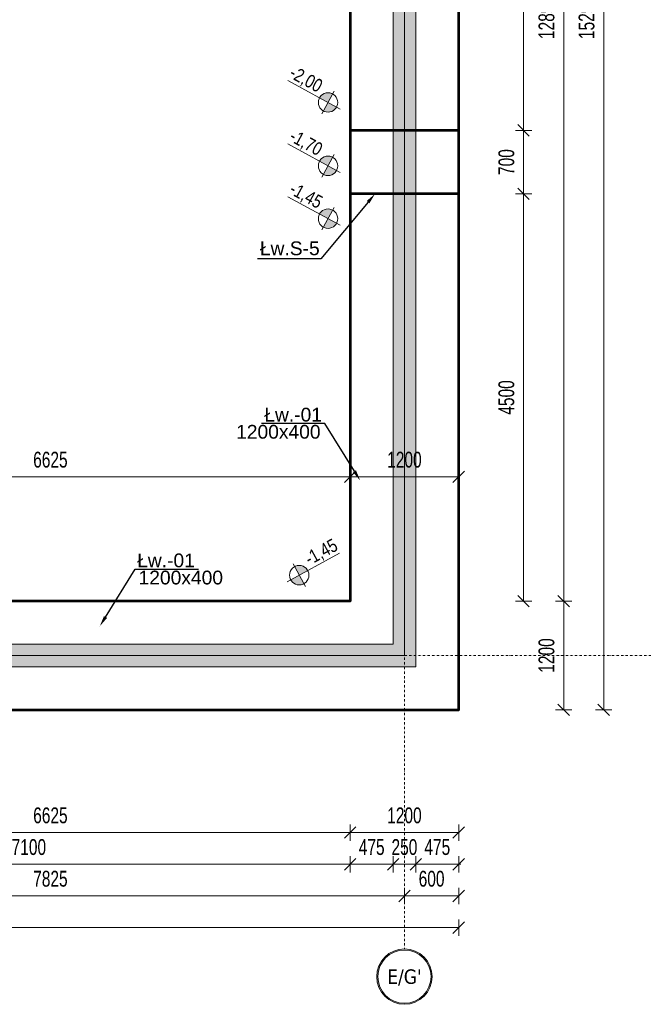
# Model space of a CAD drawing. Header units: millimetres. Extents: x -1893473 to 942156, y -568027 to 942944.
# Tile 91 of 256: x 5907 to 12810, y -259166 to -248290. Entities that reach past the tile are written whole.
import ezdxf
from ezdxf import colors
from ezdxf.entities.mleader import LeaderData, LeaderLine
from ezdxf.enums import TextEntityAlignment as Align
from ezdxf.math import Vec2, Vec3

# ---------------------------------------------------------------- set-up
doc = ezdxf.new("R2010")
doc.units = ezdxf.units.MM
doc.header["$LTSCALE"] = 0.2
doc.linetypes.add('DASHDOT', pattern=[25.4, 12.7, -6.35, 0, -6.35])
doc.layers.get('0').update_dxf_attribs({"lineweight": 0})
for name, color, linetype, lineweight in [('!! 0_Osie', 1, 'DASHDOT', 13), ('0-osie-tx', 66, 'Continuous', 9), ('_OSIE_WYS', 142, 'Continuous', 9), ('P-Linia1', 3, 'Continuous', 53), ('P-Opis', 1, 'Continuous', 9), ('P-Opis fundamenty', 193, 'Continuous', 9), ('P-Osie', 1, 'DASHDOT', 18), ('P-Szraf - Ściana żelbetowa', 54, 'Continuous', 0), ('P-Wymiar', 142, 'Continuous', 9), ('P-Ściana żelbetowa', 50, 'Continuous', 30)]:
    doc.layers.add(name, color=color, linetype=linetype, lineweight=lineweight)
doc.layers.add('P-Linia1a', color=7, linetype='Continuous', lineweight=53, true_color=0x008ab8)
doc.styles.add('_Fd Opis', font='arial.ttf')
doc.styles.add('ROMANS', font='arial.ttf', dxfattribs={"width": 0.7})
doc.styles.get("Standard").update_dxf_attribs({"font": 'arial.ttf', "height": 25})
doc.styles.add('TAHOMA', font='tahoma.ttf')
doc.dimstyles.new('A100', dxfattribs={"dimscale": 100, "dimtxt": 1.75, "dimasz": 0.05, "dimexe": 0, "dimexo": 0, "dimgap": 1, "dimtad": 1, "dimdec": 0, "dimrnd": 1, "dimdsep": 46, "dimtxsty": 'ROMANS', "dimblk": '[[[[[[[[', "dimcen": 2, "dimdle": 2, "dimse1": 1, "dimse2": 1, "dimclrd": 256, "dimclrt": 1, "dimadec": 0, "dimazin": 0, "dimtfac": 1, "dimtdec": 0, "dimtix": 1, "dimtmove": 2, "dimatfit": 3, "dimldrblk": '[[[[[[[[', "dimfxl": 1, "dimtvp": 0.6, "dimtolj": 1, "dimlwd": 9, "dimarcsym": 0})

# ---------------------------------------------------------------- blocks, each defined once
blk = doc.blocks.new('*U12')
h = blk.add_hatch(color=256)
edge = h.paths.add_edge_path()
edge.add_arc((0, 0), 30.6, 0, 360)
edge = h.paths.add_edge_path(flags=17)
edge.add_arc((0, 0), 29.4, 0, 360)
for radius in [30.6, 29.4]:
    blk.add_circle((0, 0), radius)
at = {"style": 'TAHOMA', "flags": 8}
blk.add_attdef('ANSICHTSNUMMER', text='', height=16, dxfattribs=at).set_placement((0, 0), align=Align.MIDDLE_CENTER)
blk = doc.blocks.new('BLOK OSI')
at = {"layer": 'P-Osie'}
for points in [[(54572.7, -198088.6), (54572.7, -199870.8)], [(52022.7, -199547.1), (55017, -199547.1)]]:
    blk.add_lwpolyline(points, dxfattribs=at)
at = {"layer": '0-osie-tx'}
ref = blk.add_blockref('*U12', (54572.7, -199901.8), dxfattribs=dict(at, rotation=180))
ref.add_attrib('ANSICHTSNUMMER', "E/G'", dxfattribs={"layer": '0', "height": 16, "style": 'TAHOMA', "flags": 8}).set_placement((54572.7, -199901.8), align=Align.MIDDLE_CENTER)
blk = doc.blocks.new('A$C798F0764')
at = {"layer": 'P-Opis'}
h = blk.add_hatch(color=1, dxfattribs=at)
h.dxf.hatch_style = 1
h.paths.add_polyline_path([(87, -43), (-30, -160, 0.414214), (204, -160)])
h.paths.add_polyline_path([(-30, 74), (87, -43), (204, 74, 0.414214)])
at = {"layer": 'P-Opis', "color": 1}
for p, q in [((-80, -210), (636, 506)), ((-68, 111), (241, -198))]:
    blk.add_line(p, q, dxfattribs=at)
blk.add_circle((87, -43), 165, dxfattribs=at)
blk = doc.blocks.new('[[[[[[[[')
at = {"layer": 'P-Wymiar'}
for p, q in [((-12.7, -12.7), (12.7, 12.7)), ((0, 0), (-4.6, 0)), ((0, 18), (0, -18))]:
    blk.add_line(p, q, dxfattribs=at)
blk = doc.blocks.new('*D4165')
at = {"layer": 'DEFPOINTS', "color": 0, "transparency": 16777216}
for p in [(-43951, -248490), (10759, -248490), (10759, -258319)]:
    blk.add_point(p, dxfattribs=at)
at = {"layer": 'P-Wymiar', "lineweight": 9, "transparency": 16777216}
blk.add_line((-43946, -258319), (10754, -258319), dxfattribs=at)
at = {"layer": 'P-Wymiar', "lineweight": 9, "transparency": 16777216, "xscale": 5, "yscale": 5, "zscale": 5, "rotation": 180}
blk.add_blockref('[[[[[[[[', (-43951, -258319), dxfattribs=at)
at = {"layer": 'P-Wymiar', "lineweight": 9, "transparency": 16777216, "xscale": 5, "yscale": 5, "zscale": 5}
blk.add_blockref('[[[[[[[[', (10759, -258319), dxfattribs=at)
at = {"layer": 'P-Wymiar', "color": 1, "transparency": 16777216, "insert": (-16596, -258130), "char_height": 175, "attachment_point": 5, "style": 'ROMANS'}
blk.add_mtext('\\A1;54710', dxfattribs=at)
blk = doc.blocks.new('*D4175')
at = {"layer": 'DEFPOINTS', "color": 0, "transparency": 16777216}
for p in [(2334, -252962), (10159, -252962), (10159, -257969)]:
    blk.add_point(p, dxfattribs=at)
at = {"layer": 'P-Wymiar', "lineweight": 9, "transparency": 16777216}
blk.add_line((2339, -257969), (10154, -257969), dxfattribs=at)
at = {"layer": 'P-Wymiar', "lineweight": 9, "transparency": 16777216, "xscale": 5, "yscale": 5, "zscale": 5, "rotation": 180}
blk.add_blockref('[[[[[[[[', (2334, -257969), dxfattribs=at)
at = {"layer": 'P-Wymiar', "lineweight": 9, "transparency": 16777216, "xscale": 5, "yscale": 5, "zscale": 5}
blk.add_blockref('[[[[[[[[', (10159, -257969), dxfattribs=at)
at = {"layer": 'P-Wymiar', "color": 1, "transparency": 16777216, "insert": (6247, -257780), "char_height": 175, "attachment_point": 5, "style": 'ROMANS'}
blk.add_mtext('\\A1;7825', dxfattribs=at)
blk = doc.blocks.new('*D4176')
at = {"layer": 'DEFPOINTS', "color": 0, "transparency": 16777216}
for p in [(10759, -252231), (10159, -252962), (10759, -257969)]:
    blk.add_point(p, dxfattribs=at)
at = {"layer": 'P-Wymiar', "lineweight": 9, "transparency": 16777216}
blk.add_line((10164, -257969), (10754, -257969), dxfattribs=at)
at = {"layer": 'P-Wymiar', "lineweight": 9, "transparency": 16777216, "xscale": 5, "yscale": 5, "zscale": 5, "rotation": 180}
blk.add_blockref('[[[[[[[[', (10159, -257969), dxfattribs=at)
at = {"layer": 'P-Wymiar', "lineweight": 9, "transparency": 16777216, "xscale": 5, "yscale": 5, "zscale": 5}
blk.add_blockref('[[[[[[[[', (10759, -257969), dxfattribs=at)
at = {"layer": 'P-Wymiar', "color": 1, "transparency": 16777216, "insert": (10459, -257780), "char_height": 175, "attachment_point": 5, "style": 'ROMANS'}
blk.add_mtext('\\A1;600', dxfattribs=at)
blk = doc.blocks.new('*D4188')
at = {"layer": 'DEFPOINTS', "color": 0, "transparency": 16777216}
for p in [(9559, -251469), (2459, -251944), (9559, -257619)]:
    blk.add_point(p, dxfattribs=at)
at = {"layer": 'P-Wymiar', "lineweight": 9, "transparency": 16777216}
blk.add_line((2464, -257619), (9554, -257619), dxfattribs=at)
at = {"layer": 'P-Wymiar', "lineweight": 9, "transparency": 16777216, "xscale": 5, "yscale": 5, "zscale": 5, "rotation": 180}
blk.add_blockref('[[[[[[[[', (2459, -257619), dxfattribs=at)
at = {"layer": 'P-Wymiar', "lineweight": 9, "transparency": 16777216, "xscale": 5, "yscale": 5, "zscale": 5}
blk.add_blockref('[[[[[[[[', (9559, -257619), dxfattribs=at)
at = {"layer": 'P-Wymiar', "color": 1, "transparency": 16777216, "insert": (6009, -257430), "char_height": 175, "attachment_point": 5, "style": 'ROMANS'}
blk.add_mtext('\\A1;7100', dxfattribs=at)
blk = doc.blocks.new('*D4189')
at = {"layer": 'DEFPOINTS', "color": 0, "transparency": 16777216}
for p in [(10034, -251944), (10284, -252194), (10284, -257619)]:
    blk.add_point(p, dxfattribs=at)
at = {"layer": 'P-Wymiar', "lineweight": 9, "transparency": 16777216}
for p, q in [((10029, -257619), (10024, -257619)), ((10034, -257619), (10284, -257619)), ((10289, -257619), (10294, -257619))]:
    blk.add_line(p, q, dxfattribs=at)
at = {"layer": 'P-Wymiar', "lineweight": 9, "transparency": 16777216, "xscale": 5, "yscale": 5, "zscale": 5}
blk.add_blockref('[[[[[[[[', (10034, -257619), dxfattribs=at)
at = {"layer": 'P-Wymiar', "lineweight": 9, "transparency": 16777216, "xscale": 5, "yscale": 5, "zscale": 5, "rotation": 180}
blk.add_blockref('[[[[[[[[', (10284, -257619), dxfattribs=at)
at = {"layer": 'P-Wymiar', "color": 1, "transparency": 16777216, "insert": (10159, -257430), "char_height": 175, "attachment_point": 5, "style": 'ROMANS'}
blk.add_mtext('\\A1;250', dxfattribs=at)
blk = doc.blocks.new('*D4190')
at = {"layer": 'DEFPOINTS', "color": 0, "transparency": 16777216}
for p in [(10284, -252194), (10759, -252669), (10759, -257619)]:
    blk.add_point(p, dxfattribs=at)
at = {"layer": 'P-Wymiar', "lineweight": 9, "transparency": 16777216}
for p, q in [((10279, -257619), (10274, -257619)), ((10284, -257619), (10759, -257619)), ((10764, -257619), (10769, -257619))]:
    blk.add_line(p, q, dxfattribs=at)
at = {"layer": 'P-Wymiar', "lineweight": 9, "transparency": 16777216, "xscale": 5, "yscale": 5, "zscale": 5}
blk.add_blockref('[[[[[[[[', (10284, -257619), dxfattribs=at)
at = {"layer": 'P-Wymiar', "lineweight": 9, "transparency": 16777216, "xscale": 5, "yscale": 5, "zscale": 5, "rotation": 180}
blk.add_blockref('[[[[[[[[', (10759, -257619), dxfattribs=at)
at = {"layer": 'P-Wymiar', "color": 1, "transparency": 16777216, "insert": (10522, -257430), "char_height": 175, "attachment_point": 5, "style": 'ROMANS'}
blk.add_mtext('\\A1;475', dxfattribs=at)
blk = doc.blocks.new('*D4191')
at = {"layer": 'DEFPOINTS', "color": 0, "transparency": 16777216}
for p in [(9559, -251469), (10034, -251944), (10034, -257619)]:
    blk.add_point(p, dxfattribs=at)
at = {"layer": 'P-Wymiar', "lineweight": 9, "transparency": 16777216}
for p, q in [((9554, -257619), (9549, -257619)), ((9559, -257619), (10034, -257619)), ((10039, -257619), (10044, -257619))]:
    blk.add_line(p, q, dxfattribs=at)
at = {"layer": 'P-Wymiar', "lineweight": 9, "transparency": 16777216, "xscale": 5, "yscale": 5, "zscale": 5}
blk.add_blockref('[[[[[[[[', (9559, -257619), dxfattribs=at)
at = {"layer": 'P-Wymiar', "lineweight": 9, "transparency": 16777216, "xscale": 5, "yscale": 5, "zscale": 5, "rotation": 180}
blk.add_blockref('[[[[[[[[', (10034, -257619), dxfattribs=at)
at = {"layer": 'P-Wymiar', "color": 1, "transparency": 16777216, "insert": (9797, -257430), "char_height": 175, "attachment_point": 5, "style": 'ROMANS'}
blk.add_mtext('\\A1;475', dxfattribs=at)
blk = doc.blocks.new('*D4192')
at = {"layer": 'DEFPOINTS', "color": 0, "transparency": 16777216}
for p in [(-7143, -198608), (19183, -198608), (7247, -255913)]:
    blk.add_point(p, dxfattribs=at)
at = {"layer": 'P-Wymiar', "lineweight": 9, "transparency": 16777216}
blk.add_line((19183, -255908), (19183, -198613), dxfattribs=at)
at = {"layer": 'P-Wymiar', "lineweight": 9, "transparency": 16777216, "xscale": 5, "yscale": 5, "zscale": 5}
for p, rotation in [((19183, -198608), 90), ((19183, -255913), 270)]:
    blk.add_blockref('[[[[[[[[', p, dxfattribs=dict(at, rotation=rotation))
at = {"layer": 'P-Wymiar', "color": 1, "transparency": 16777216, "insert": (18994, -227261), "char_height": 175, "attachment_point": 5, "rotation": 90, "style": 'ROMANS'}
blk.add_mtext('\\A1;57305', dxfattribs=at)
blk = doc.blocks.new('*D4193')
at = {"layer": 'DEFPOINTS', "color": 0, "transparency": 16777216}
for p in [(6647, -255313), (18833, -255313), (6647, -255913)]:
    blk.add_point(p, dxfattribs=at)
at = {"layer": 'P-Wymiar', "lineweight": 9, "transparency": 16777216}
blk.add_line((18833, -255908), (18833, -255318), dxfattribs=at)
at = {"layer": 'P-Wymiar', "lineweight": 9, "transparency": 16777216, "xscale": 5, "yscale": 5, "zscale": 5}
for p, rotation in [((18833, -255313), 90), ((18833, -255913), 270)]:
    blk.add_blockref('[[[[[[[[', p, dxfattribs=dict(at, rotation=rotation))
at = {"layer": 'P-Wymiar', "color": 1, "transparency": 16777216, "insert": (18644, -255613), "char_height": 175, "attachment_point": 5, "rotation": 90, "style": 'ROMANS'}
blk.add_mtext('\\A1;600', dxfattribs=at)
blk = doc.blocks.new('*D4194')
at = {"layer": 'DEFPOINTS', "color": 0, "transparency": 16777216}
for p in [(6647, -241233), (18833, -241233), (6647, -255313)]:
    blk.add_point(p, dxfattribs=at)
at = {"layer": 'P-Wymiar', "lineweight": 9, "transparency": 16777216}
blk.add_line((18833, -255308), (18833, -241238), dxfattribs=at)
at = {"layer": 'P-Wymiar', "lineweight": 9, "transparency": 16777216, "xscale": 5, "yscale": 5, "zscale": 5}
for p, rotation in [((18833, -241233), 90), ((18833, -255313), 270)]:
    blk.add_blockref('[[[[[[[[', p, dxfattribs=dict(at, rotation=rotation))
at = {"layer": 'P-Wymiar', "color": 1, "transparency": 16777216, "insert": (18644, -248273), "char_height": 175, "attachment_point": 5, "rotation": 90, "style": 'ROMANS'}
blk.add_mtext('\\A1;14080', dxfattribs=at)
blk = doc.blocks.new('*D4206')
at = {"layer": 'DEFPOINTS', "color": 0, "transparency": 16777216}
for p in [(6647, -255438), (18483, -255438), (6647, -255913)]:
    blk.add_point(p, dxfattribs=at)
at = {"layer": 'P-Wymiar', "lineweight": 9, "transparency": 16777216}
blk.add_line((18483, -255908), (18483, -255443), dxfattribs=at)
at = {"layer": 'P-Wymiar', "lineweight": 9, "transparency": 16777216, "xscale": 5, "yscale": 5, "zscale": 5}
for p, rotation in [((18483, -255438), 90), ((18483, -255913), 270)]:
    blk.add_blockref('[[[[[[[[', p, dxfattribs=dict(at, rotation=rotation))
at = {"layer": 'P-Wymiar', "color": 1, "transparency": 16777216, "insert": (18294, -255676), "char_height": 175, "attachment_point": 5, "rotation": 90, "style": 'ROMANS'}
blk.add_mtext('\\A1;475', dxfattribs=at)
blk = doc.blocks.new('*D4207')
at = {"layer": 'DEFPOINTS', "color": 0, "transparency": 16777216}
for p in [(6522, -255188), (18483, -255188), (6647, -255438)]:
    blk.add_point(p, dxfattribs=at)
at = {"layer": 'P-Wymiar', "lineweight": 9, "transparency": 16777216}
for p, q in [((18483, -255183), (18483, -255178)), ((18483, -255438), (18483, -255188)), ((18483, -255443), (18483, -255448))]:
    blk.add_line(p, q, dxfattribs=at)
at = {"layer": 'P-Wymiar', "lineweight": 9, "transparency": 16777216, "xscale": 5, "yscale": 5, "zscale": 5}
for p, rotation in [((18483, -255188), 270), ((18483, -255438), 90)]:
    blk.add_blockref('[[[[[[[[', p, dxfattribs=dict(at, rotation=rotation))
at = {"layer": 'P-Wymiar', "color": 1, "transparency": 16777216, "insert": (18294, -255313), "char_height": 175, "attachment_point": 5, "rotation": 90, "style": 'ROMANS'}
blk.add_mtext('\\A1;250', dxfattribs=at)
blk = doc.blocks.new('*D4208')
at = {"layer": 'DEFPOINTS', "color": 0, "transparency": 16777216}
for p in [(6047, -254713), (18483, -254713), (6522, -255188)]:
    blk.add_point(p, dxfattribs=at)
at = {"layer": 'P-Wymiar', "lineweight": 9, "transparency": 16777216}
for p, q in [((18483, -254708), (18483, -254703)), ((18483, -255188), (18483, -254713)), ((18483, -255193), (18483, -255198))]:
    blk.add_line(p, q, dxfattribs=at)
at = {"layer": 'P-Wymiar', "lineweight": 9, "transparency": 16777216, "xscale": 5, "yscale": 5, "zscale": 5}
for p, rotation in [((18483, -254713), 270), ((18483, -255188), 90)]:
    blk.add_blockref('[[[[[[[[', p, dxfattribs=dict(at, rotation=rotation))
at = {"layer": 'P-Wymiar', "color": 1, "transparency": 16777216, "insert": (18294, -254951), "char_height": 175, "attachment_point": 5, "rotation": 90, "style": 'ROMANS'}
blk.add_mtext('\\A1;475', dxfattribs=at)
blk = doc.blocks.new('*D4209')
at = {"layer": 'DEFPOINTS', "color": 0, "transparency": 16777216}
for p in [(10034, -245208), (18483, -245208), (6047, -254713)]:
    blk.add_point(p, dxfattribs=at)
at = {"layer": 'P-Wymiar', "lineweight": 9, "transparency": 16777216}
blk.add_line((18483, -254708), (18483, -245213), dxfattribs=at)
at = {"layer": 'P-Wymiar', "lineweight": 9, "transparency": 16777216, "xscale": 5, "yscale": 5, "zscale": 5}
for p, rotation in [((18483, -245208), 90), ((18483, -254713), 270)]:
    blk.add_blockref('[[[[[[[[', p, dxfattribs=dict(at, rotation=rotation))
at = {"layer": 'P-Wymiar', "color": 1, "transparency": 16777216, "insert": (18294, -249961), "char_height": 175, "attachment_point": 5, "rotation": 90, "style": 'ROMANS'}
blk.add_mtext('\\A1;9505', dxfattribs=at)
blk = doc.blocks.new('*D4248')
at = {"layer": 'DEFPOINTS', "color": 0, "transparency": 16777216}
for p in [(2934, -253340), (9559, -253340), (9559, -253340)]:
    blk.add_point(p, dxfattribs=at)
at = {"layer": 'P-Wymiar', "lineweight": 9, "transparency": 16777216}
blk.add_line((2939, -253340), (9554, -253340), dxfattribs=at)
at = {"layer": 'P-Wymiar', "lineweight": 9, "transparency": 16777216, "xscale": 5, "yscale": 5, "zscale": 5, "rotation": 180}
blk.add_blockref('[[[[[[[[', (2934, -253340), dxfattribs=at)
at = {"layer": 'P-Wymiar', "lineweight": 9, "transparency": 16777216, "xscale": 5, "yscale": 5, "zscale": 5}
blk.add_blockref('[[[[[[[[', (9559, -253340), dxfattribs=at)
at = {"layer": 'P-Wymiar', "color": 1, "transparency": 16777216, "insert": (6247, -253151), "char_height": 175, "attachment_point": 5, "style": 'ROMANS'}
blk.add_mtext('\\A1;6625', dxfattribs=at)
blk = doc.blocks.new('*D4249')
at = {"layer": 'DEFPOINTS', "color": 0, "transparency": 16777216}
for p in [(9559, -253340), (10759, -253340), (10759, -253340)]:
    blk.add_point(p, dxfattribs=at)
at = {"layer": 'P-Wymiar', "lineweight": 9, "transparency": 16777216}
blk.add_line((9564, -253340), (10754, -253340), dxfattribs=at)
at = {"layer": 'P-Wymiar', "lineweight": 9, "transparency": 16777216, "xscale": 5, "yscale": 5, "zscale": 5, "rotation": 180}
blk.add_blockref('[[[[[[[[', (9559, -253340), dxfattribs=at)
at = {"layer": 'P-Wymiar', "lineweight": 9, "transparency": 16777216, "xscale": 5, "yscale": 5, "zscale": 5}
blk.add_blockref('[[[[[[[[', (10759, -253340), dxfattribs=at)
at = {"layer": 'P-Wymiar', "color": 1, "transparency": 16777216, "insert": (10159, -253151), "char_height": 175, "attachment_point": 5, "style": 'ROMANS'}
blk.add_mtext('\\A1;1200', dxfattribs=at)
blk = doc.blocks.new('*D4292')
at = {"layer": 'DEFPOINTS', "color": 0, "transparency": 16777216}
for p in [(9559, -254713), (10759, -254713), (10759, -257269)]:
    blk.add_point(p, dxfattribs=at)
at = {"layer": 'P-Wymiar', "lineweight": 9, "transparency": 16777216}
blk.add_line((9564, -257269), (10754, -257269), dxfattribs=at)
at = {"layer": 'P-Wymiar', "lineweight": 9, "transparency": 16777216, "xscale": 5, "yscale": 5, "zscale": 5, "rotation": 180}
blk.add_blockref('[[[[[[[[', (9559, -257269), dxfattribs=at)
at = {"layer": 'P-Wymiar', "lineweight": 9, "transparency": 16777216, "xscale": 5, "yscale": 5, "zscale": 5}
blk.add_blockref('[[[[[[[[', (10759, -257269), dxfattribs=at)
at = {"layer": 'P-Wymiar', "color": 1, "transparency": 16777216, "insert": (10159, -257080), "char_height": 175, "attachment_point": 5, "style": 'ROMANS'}
blk.add_mtext('\\A1;1200', dxfattribs=at)
blk = doc.blocks.new('*D5623')
at = {"layer": 'DEFPOINTS', "color": 0, "transparency": 16777216}
for p in [(8950, -254713), (11919, -254713), (8950, -255913)]:
    blk.add_point(p, dxfattribs=at)
at = {"layer": 'P-Wymiar', "lineweight": 9, "transparency": 16777216}
blk.add_line((11919, -255908), (11919, -254718), dxfattribs=at)
at = {"layer": 'P-Wymiar', "lineweight": 9, "transparency": 16777216, "xscale": 5, "yscale": 5, "zscale": 5}
for p, rotation in [((11919, -254713), 90), ((11919, -255913), 270)]:
    blk.add_blockref('[[[[[[[[', p, dxfattribs=dict(at, rotation=rotation))
at = {"layer": 'P-Wymiar', "color": 1, "transparency": 16777216, "insert": (11729, -255313), "char_height": 175, "attachment_point": 5, "rotation": 90, "style": 'ROMANS'}
blk.add_mtext('\\A1;1200', dxfattribs=at)
blk = doc.blocks.new('*D5624')
at = {"layer": 'DEFPOINTS', "color": 0, "transparency": 16777216}
for p in [(8644, -241818), (11919, -241818), (8950, -254713)]:
    blk.add_point(p, dxfattribs=at)
at = {"layer": 'P-Wymiar', "lineweight": 9, "transparency": 16777216}
blk.add_line((11919, -254708), (11919, -241823), dxfattribs=at)
at = {"layer": 'P-Wymiar', "lineweight": 9, "transparency": 16777216, "xscale": 5, "yscale": 5, "zscale": 5}
for p, rotation in [((11919, -241818), 90), ((11919, -254713), 270)]:
    blk.add_blockref('[[[[[[[[', p, dxfattribs=dict(at, rotation=rotation))
at = {"layer": 'P-Wymiar', "color": 1, "transparency": 16777216, "insert": (11729, -248266), "char_height": 175, "attachment_point": 5, "rotation": 90, "style": 'ROMANS'}
blk.add_mtext('\\A1;12895', dxfattribs=at)
blk = doc.blocks.new('*D5626')
at = {"layer": 'DEFPOINTS', "color": 0, "transparency": 16777216}
for p in [(10759, -240618), (12361, -240618), (10759, -255913)]:
    blk.add_point(p, dxfattribs=at)
at = {"layer": 'P-Wymiar', "lineweight": 9, "transparency": 16777216}
blk.add_line((12361, -255908), (12361, -240623), dxfattribs=at)
at = {"layer": 'P-Wymiar', "lineweight": 9, "transparency": 16777216, "xscale": 5, "yscale": 5, "zscale": 5}
for p, rotation in [((12361, -240618), 90), ((12361, -255913), 270)]:
    blk.add_blockref('[[[[[[[[', p, dxfattribs=dict(at, rotation=rotation))
at = {"layer": 'P-Wymiar', "color": 1, "transparency": 16777216, "insert": (12172, -248266), "char_height": 175, "attachment_point": 5, "rotation": 90, "style": 'ROMANS'}
blk.add_mtext('\\A1;15295', dxfattribs=at)
blk = doc.blocks.new('*D5627')
at = {"layer": 'DEFPOINTS', "color": 0, "transparency": 16777216}
for p in [(9559, -241818), (9559, -249513), (11475, -249513)]:
    blk.add_point(p, dxfattribs=at)
at = {"layer": 'P-Wymiar', "lineweight": 9, "transparency": 16777216}
blk.add_line((11475, -241823), (11475, -249508), dxfattribs=at)
at = {"layer": 'P-Wymiar', "lineweight": 9, "transparency": 16777216, "xscale": 5, "yscale": 5, "zscale": 5}
for p, rotation in [((11475, -241818), 90), ((11475, -249513), 270)]:
    blk.add_blockref('[[[[[[[[', p, dxfattribs=dict(at, rotation=rotation))
at = {"layer": 'P-Wymiar', "color": 1, "transparency": 16777216, "insert": (11286, -245666), "char_height": 175, "attachment_point": 5, "rotation": 90, "style": 'ROMANS'}
blk.add_mtext('\\A1;7695', dxfattribs=at)
blk = doc.blocks.new('*D5628')
at = {"layer": 'DEFPOINTS', "color": 0, "transparency": 16777216}
for p in [(9559, -249513), (10759, -250213), (11475, -250213)]:
    blk.add_point(p, dxfattribs=at)
at = {"layer": 'P-Wymiar', "lineweight": 9, "transparency": 16777216}
blk.add_line((11475, -249518), (11475, -250208), dxfattribs=at)
at = {"layer": 'P-Wymiar', "lineweight": 9, "transparency": 16777216, "xscale": 5, "yscale": 5, "zscale": 5}
for p, rotation in [((11475, -249513), 90), ((11475, -250213), 270)]:
    blk.add_blockref('[[[[[[[[', p, dxfattribs=dict(at, rotation=rotation))
at = {"layer": 'P-Wymiar', "color": 1, "transparency": 16777216, "insert": (11286, -249863), "char_height": 175, "attachment_point": 5, "rotation": 90, "style": 'ROMANS'}
blk.add_mtext('\\A1;700', dxfattribs=at)
blk = doc.blocks.new('*D5629')
at = {"layer": 'DEFPOINTS', "color": 0, "transparency": 16777216}
for p in [(10759, -250213), (9559, -254713), (11475, -254713)]:
    blk.add_point(p, dxfattribs=at)
at = {"layer": 'P-Wymiar', "lineweight": 9, "transparency": 16777216}
blk.add_line((11475, -250218), (11475, -254708), dxfattribs=at)
at = {"layer": 'P-Wymiar', "lineweight": 9, "transparency": 16777216, "xscale": 5, "yscale": 5, "zscale": 5}
for p, rotation in [((11475, -250213), 90), ((11475, -254713), 270)]:
    blk.add_blockref('[[[[[[[[', p, dxfattribs=dict(at, rotation=rotation))
at = {"layer": 'P-Wymiar', "color": 1, "transparency": 16777216, "insert": (11286, -252463), "char_height": 175, "attachment_point": 5, "rotation": 90, "style": 'ROMANS'}
blk.add_mtext('\\A1;4500', dxfattribs=at)
blk = doc.blocks.new('*D5653')
at = {"layer": 'DEFPOINTS', "color": 0, "transparency": 16777216}
for p in [(2934, -254713), (9559, -254713), (9559, -257269)]:
    blk.add_point(p, dxfattribs=at)
at = {"layer": 'P-Wymiar', "lineweight": 9, "transparency": 16777216}
blk.add_line((2939, -257269), (9554, -257269), dxfattribs=at)
at = {"layer": 'P-Wymiar', "lineweight": 9, "transparency": 16777216, "xscale": 5, "yscale": 5, "zscale": 5, "rotation": 180}
blk.add_blockref('[[[[[[[[', (2934, -257269), dxfattribs=at)
at = {"layer": 'P-Wymiar', "lineweight": 9, "transparency": 16777216, "xscale": 5, "yscale": 5, "zscale": 5}
blk.add_blockref('[[[[[[[[', (9559, -257269), dxfattribs=at)
at = {"layer": 'P-Wymiar', "color": 1, "transparency": 16777216, "insert": (6247, -257080), "char_height": 175, "attachment_point": 5, "style": 'ROMANS'}
blk.add_mtext('\\A1;6625', dxfattribs=at)

msp = doc.modelspace()

# ---------------------------------------------------------------- hatches: boundary and pattern name
at = {"layer": 'P-Szraf - Ściana żelbetowa', "transparency": 33554559}
h = msp.add_hatch(dxfattribs=at)
h.set_pattern_fill('ANSI33', color=256, scale=20)
h.set_pattern_definition([(45, (0, -188.09), (-89.80256, 89.80256), []), (45, (89.8, -188.09), (-89.80256, 89.80256), [63.5, -31.75])])
h.paths.add_polyline_path([(10284.34661, -245208.05188), (10034.34661, -245208.05188), (10034.31041, -255188.09232), (-7265.63161, -255188.09232), (-7265.63161, -255438.09232), (10284.31041, -255438.09232)])

# ---------------------------------------------------------------- linework, layer by layer
at = {"layer": '_OSIE_WYS', "color": 65}
for points in [[(10159.34661, -241233.09366), (10159.34661, -255313.09366)], [(10159.34661, -255313.09366), (2334.34661, -255313.09366)]]:
    msp.add_lwpolyline(points, dxfattribs=at)
at = {"layer": 'DEFPOINTS', "color": 4, "const_width": 80}
msp.add_lwpolyline([(10159.34661, -250213.09232), (10159.34661, -241233.09366), (-540.93778, -241233.09366)], dxfattribs=at)
at = {"layer": 'DEFPOINTS', "color": 40, "true_color": 0xe7c923, "const_width": 80}
msp.add_lwpolyline([(10159.31041, -250213.09232), (10159.31041, -255313.09366), (2334.34661, -255313.09366), (2334.34661, -251613.09232)], dxfattribs=at)
at = {"layer": 'P-Linia1'}
for points in [[(-13965.61701, -255913.09232), (10759.31041, -255913.09232), (10759.31041, -240618.09366), (-3190.65339, -240618.09366)], [(2934.34661, -254713.09232), (2934.34661, -241818.09366), (9559.31041, -241818.09366), (9559.31041, -254713.09232), (2934.34661, -254713.09232)]]:
    msp.add_lwpolyline(points, dxfattribs=at)
at = {"layer": 'P-Linia1a'}
for points in [[(10759.31041, -249513.09232), (9559.31041, -249513.09232)], [(10759.31041, -250213.09232), (9559.31041, -250213.09232)]]:
    msp.add_lwpolyline(points, dxfattribs=at)
at = {"layer": 'P-Ściana żelbetowa', "lineweight": 20}
for points in [[(-3190.65339, -241093.09366), (10284.31041, -241093.09366), (10284.31041, -255438.09232), (-15265.61701, -255438.09232)], [(-2940.65339, -241343.09366), (-2940.65339, -241343.09366), (10034.31041, -241343.09366), (10034.31041, -255188.09232), (-14915.61701, -255188.09232)]]:
    msp.add_lwpolyline(points, dxfattribs=at)

# ---------------------------------------------------------------- block references
at = {"layer": '!! 0_Osie', "xscale": 10, "yscale": 10, "zscale": 10}
msp.add_blockref('BLOK OSI', (-535567.76763, 1740157.78937), dxfattribs=at)
at = {"layer": 'P-Opis fundamenty', "color": 1, "yscale": 0.65, "zscale": 0.65}
for p, xscale, rotation in [((9361.17612, -249161.42918), -0.65, 16.43155624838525), ((9361.17612, -249861.44741), -0.65, 16.43155624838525), ((9361.17612, -250444.84669), -0.65, 16.43155624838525), ((8950.18101, -254383.042), 0.65, 343.5684437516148)]:
    msp.add_blockref('A$C798F0764', p, dxfattribs=dict(at, xscale=xscale, rotation=rotation))

# ---------------------------------------------------------------- texts
at = {"layer": 'P-Opis fundamenty', "char_height": 146.25, "style": '_Fd Opis'}
for s, insert, attachment_point, rotation in [('{\\W0.8;-2,00}', (9230.62098, -249046.55292), 6, 331.431556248), ('{\\W0.8;-1,70}', (9230.62098, -249746.57114), 6, 331.431556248), ('{\\W0.8;-1,45}', (9230.62098, -250329.97042), 6, 331.431556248), ('{\\W0.8;-1,45}', (9080.73615, -254268.16574), 4, 28.568443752)]:
    msp.add_mtext(s, dxfattribs=dict(at, insert=insert, attachment_point=attachment_point, rotation=rotation))
at = {"layer": 'P-Opis fundamenty', "color": 214, "true_color": 0xa31f9e, "insert": (9222.73721, -250816.40215), "char_height": 152.1, "attachment_point": 6, "style": '_Fd Opis'}
msp.add_mtext('Łw.S-5', dxfattribs=at)
at = {"layer": 'P-Opis fundamenty', "char_height": 152.1, "style": '_Fd Opis'}
for s, insert, attachment_point in [('Łw.-01', (8610.35105, -252653.61109), 4), ('1200x400', (9232.26151, -252843.08425), 6), ('Łw.-01', (7842.94231, -254263.61109), 6), ('1200x400', (7221.03186, -254453.08425), 4)]:
    msp.add_mtext(s, dxfattribs=dict(at, insert=insert, attachment_point=attachment_point))

# ---------------------------------------------------------------- dimensions: what is measured, and where the dimension line sits
at = {"layer": 'P-Wymiar'}
dim = msp.add_linear_dim(base=(19183.35254, -198608.09366), p1=(7247.19355, -255913.09232), p2=(-7142.77025, -198608.09366), angle=90, dimstyle='A100', override={"dimtmove": 0}, dxfattribs=at)
dim.commit()
dim.dimension.update_dxf_attribs({"geometry": '*D4192', "text_midpoint": (18993.94258, -227260.59299)})
for base, p1, p2, picture, middle in [((12361.04665, -240618.09366), (10759.31041, -255913.09232), (10759.31041, -240618.09366), '*D5626', (12171.69638, -248265.59299)), ((18833.35254, -241233.09366), (6647.22975, -255313.09366), (6647.22975, -241233.09366), '*D4194', (18644.00227, -248273.09366)), ((11918.6819, -241818.09366), (8949.76825, -254713.09232), (8644.37596, -241818.09366), '*D5624', (11729.33163, -248265.59299)), ((11475.26016, -249513.09232), (9559.31041, -241818.09366), (9559.31041, -249513.09232), '*D5627', (11285.90989, -245665.59299)), ((18483.35254, -245208.05188), (6047.19355, -254713.09232), (10034.34661, -245208.05188), '*D4209', (18294.00227, -249960.5721)), ((11475.26016, -250213.09232), (9559.31041, -249513.09232), (10759.31041, -250213.09232), '*D5628', (11285.90989, -249863.09232)), ((11475.26016, -254713.09232), (10759.31041, -250213.09232), (9559.31041, -254713.09232), '*D5629', (11285.90989, -252463.09232)), ((18483.35254, -254713.09232), (6522.19355, -255188.09232), (6047.19355, -254713.09232), '*D4208', (18294.36039, -254950.59232)), ((11918.6819, -254713.09232), (8949.76825, -255913.09232), (8949.76825, -254713.09232), '*D5623', (11729.33163, -255313.09232)), ((18483.35254, -255188.09232), (6647.22975, -255438.09232), (6522.19355, -255188.09232), '*D4207', (18294.00227, -255313.09232))]:
    dim = msp.add_linear_dim(base=base, p1=p1, p2=p2, angle=90, dimstyle='A100', dxfattribs=at)
    dim.commit()
    dim.dimension.update_dxf_attribs({"geometry": picture, "text_midpoint": middle})
dim = msp.add_linear_dim(base=(10759.31041, -258319.1803), p1=(-43950.65339, -248489.95666), p2=(10759.31041, -248489.95666), dimstyle='A100', override={"dimtmove": 0}, dxfattribs=at)
dim.commit()
dim.dimension.update_dxf_attribs({"geometry": '*D4165', "text_midpoint": (-16595.67149, -258129.83003)})
for base, p1, p2, picture, middle in [((9559.31041, -257619.1803), (2459.34661, -251944.23401), (9559.31041, -251469.23401), '*D4188', (6009.32851, -257429.83003)), ((10034.31041, -257619.1803), (9559.31041, -251469.23401), (10034.31041, -251944.23401), '*D4191', (9796.81041, -257430.18815)), ((10284.31041, -257619.1803), (10034.31041, -251944.23401), (10284.31041, -252194.23401), '*D4189', (10159.31041, -257429.83003)), ((10759.31041, -257619.1803), (10284.31041, -252194.23401), (10759.31041, -252669.23401), '*D4190', (10521.81041, -257430.18815)), ((10159.34661, -257969.1803), (2334.34661, -252962.2005), (10159.34661, -252962.2005), '*D4175', (6246.84661, -257779.83003)), ((9559.31041, -253340.32175), (2934.34661, -253340.32175), (9559.31041, -253340.32175), '*D4248', (6246.82851, -253150.97148)), ((10759.31041, -253340.32175), (9559.31041, -253340.32175), (10759.31041, -253340.32175), '*D4249', (10159.31041, -253150.97148)), ((9559.31041, -257269.1803), (2934.34661, -254713.09232), (9559.31041, -254713.09232), '*D5653', (6246.82851, -257079.83003)), ((10759.31041, -257269.1803), (9559.31041, -254713.09232), (10759.31041, -254713.09232), '*D4292', (10159.31041, -257079.83003))]:
    dim = msp.add_linear_dim(base=base, p1=p1, p2=p2, dimstyle='A100', dxfattribs=at)
    dim.commit()
    dim.dimension.update_dxf_attribs({"geometry": picture, "text_midpoint": middle})
dim = msp.add_linear_dim(base=(10759.31041, -257969.1803), p1=(10159.34661, -252962.2005), p2=(10759.31041, -252230.82447), dimstyle='A100', override={"dimtmove": 0}, dxfattribs=at)
dim.commit()
dim.dimension.update_dxf_attribs({"geometry": '*D4176', "text_midpoint": (10459.32851, -257969.1803), "dimtype": 160})
for base, p2, picture, middle in [((18833.35254, -255313.09366), (6647.22975, -255313.09366), '*D4193', (18833.35254, -255613.09299)), ((18483.35254, -255438.09232), (6647.22975, -255438.09232), '*D4206', (18483.35254, -255675.59232))]:
    dim = msp.add_linear_dim(base=base, p1=(6647.22975, -255913.09232), p2=p2, angle=90, dimstyle='A100', override={"dimtmove": 0}, dxfattribs=at)
    dim.commit()
    dim.dimension.update_dxf_attribs({"geometry": picture, "text_midpoint": middle, "dimtype": 160})

# ---------------------------------------------------------------- leaders
at = {"layer": 'P-Opis fundamenty', "color": 214, "true_color": 0xa31f9e}
ml = msp.add_multileader_mtext('Standard', dxfattribs=at)
ml.set_content('         ', color=(163, 31, 158))
ml.set_leader_properties()
ml.build(insert=Vec2(0, 0))
ml.multileader.update_dxf_attribs({"arrow_head_size": 120})
ctx = ml.context
ctx.base_point, ctx.arrow_head_size, ctx.plane_origin = Vec3(8516.7092, -250930.48892), 120, Vec3(8420.32185, -253086.25034)
ctx.text_align_type = 2
notes = []
notes.append((ctx, [(1, (1, 1, 0), (9235.378, -250930.48892), (-1, 0), 700.69608, [(0, [(9834.14657, -250213.09232)], 0, [])])]))
ctx.mtext.insert, ctx.mtext.alignment, ctx.mtext.flow_direction = Vec3(8532.68192, -250928.48892), 3, 5
at = {"layer": 'P-Opis fundamenty'}
ml = msp.add_multileader_mtext('Standard', dxfattribs=at)
ml.set_content('         ', color=256)
ml.set_leader_properties()
ml.build(insert=Vec2(0, 0))
ml.multileader.update_dxf_attribs({"arrow_head_size": 120})
ctx = ml.context
ctx.base_point, ctx.arrow_head_size, ctx.plane_origin = Vec3(8561.3312, -252750), 120, Vec3(8464.94386, -254921.50885)
ctx.text_align_type = 2
notes.append((ctx, [(1, (1, 1, 0), (9280, -252750), (-1, 0), 700.69608, [(0, [(9670, -253380)], 0, [])])]))
ctx.mtext.insert, ctx.mtext.alignment, ctx.mtext.flow_direction = Vec3(8577.30392, -252748), 3, 5
ml = msp.add_multileader_mtext('Standard', dxfattribs=at)
ml.set_content('         ', color=256)
ml.set_leader_properties()
ml.build(insert=Vec2(0, 0))
ml.multileader.update_dxf_attribs({"arrow_head_size": 120})
ctx = ml.context
ctx.base_point, ctx.arrow_head_size, ctx.plane_origin = Vec3(7883.37746, -254360), 120, Vec3(7997.73752, -256531.50885)
notes.append((ctx, [(1, (1, 1, 0), (7182.68138, -254360), (1, 0), 700.69608, [(0, [(6792.68138, -254990)], 0, [])])]))
ctx.mtext.insert, ctx.mtext.flow_direction = Vec3(7885.37746, -254358), 5
for ctx, leaders in notes:
    for number, flags, end, landing, length, lines in leaders:
        leader = LeaderData()
        leader.index, (leader.has_last_leader_line, leader.has_dogleg_vector, leader.attachment_direction) = number, flags
        leader.last_leader_point, leader.dogleg_vector, leader.dogleg_length = Vec3(end), Vec3(landing), length
        for number, points, colour, breaks in lines:
            line = LeaderLine()
            line.index, line.vertices, line.color, line.breaks = number, Vec3.list(points), colors.encode_raw_color(colour), breaks
            leader.lines.append(line)
        ctx.leaders.append(leader)

doc.saveas('drawing.dxf')
